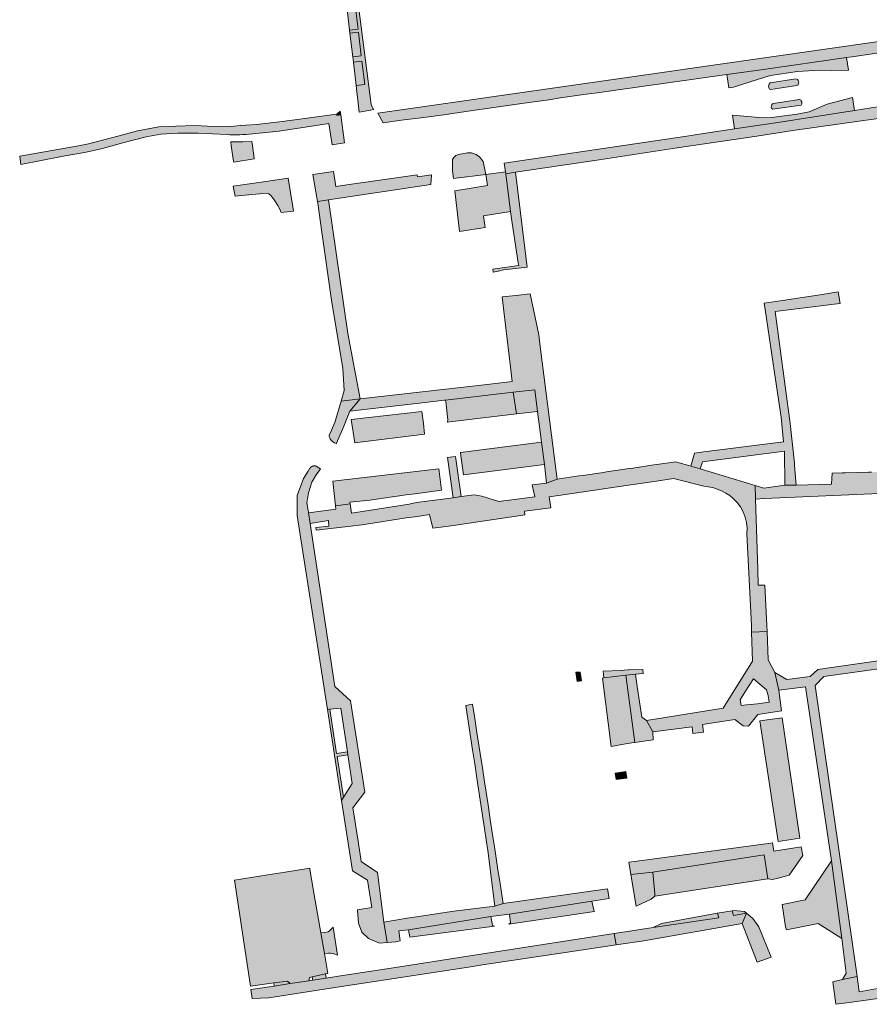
# Model space of a CAD drawing. Extents: x 97094 to 109644, y 463509 to 471969.
# Tile 41 of 256: x 99643 to 99823, y 467296 to 467504. Entities that reach past the tile are written whole.
import ezdxf

# ---------------------------------------------------------------- set-up
doc = ezdxf.new("R2010")
doc.units = 0
doc.layers.add('109 Onkruidbestrijding elementen', color=6, linetype='Continuous', lineweight=20, true_color=0xff00ff)

msp = doc.modelspace()

# ---------------------------------------------------------------- hatches: boundary and pattern name
at = {"layer": '109 Onkruidbestrijding elementen', "true_color": 0xff00ff}
for points in [[(99710.1, 467544.11), (99708.62, 467543.81), (99708.2, 467543.81), (99709.16, 467535.7), (99710.98, 467535.9), (99711.54, 467530.91), (99709.73, 467530.69), (99709.8, 467530.08), (99711.59, 467530.3), (99712.18, 467525.27), (99710.39, 467525.08), (99710.77, 467521.87), (99712.22, 467520.72), (99712.71, 467516.54), (99711.54, 467515.13), (99711.69, 467513.85), (99713.46, 467514.05), (99714.05, 467509.02), (99712.27, 467508.8), (99712.46, 467507.19), (99714.23, 467507.4), (99714.85, 467502.27), (99713.06, 467502.06), (99713.13, 467501.45), (99714.9, 467501.65), (99715.49, 467496.64), (99713.72, 467496.45), (99713.86, 467495.29), (99715.61, 467495.5), (99716.24, 467490.58), (99714.42, 467490.37), (99715.07, 467484.73), (99717.44, 467485.16), (99718.12, 467485.29), (99717.64, 467486.39), (99714.02, 467514.36), (99713.57, 467518.51), (99711.03, 467539.22), (99710.88, 467541.75), (99710.89, 467541.85), (99710.9, 467541.95), (99710.92, 467542.05), (99710.93, 467542.14), (99710.95, 467542.24), (99710.97, 467542.34), (99710.99, 467542.44), (99711.01, 467542.54), (99711.03, 467542.64), (99711.06, 467542.73), (99711.08, 467542.83), (99711.11, 467542.93), (99711.14, 467543.02), (99711.18, 467543.12), (99711.21, 467543.21), (99711.15, 467544.84), (99710.1, 467544.11)], [(99712.46, 467507.19), (99713.06, 467502.06), (99714.85, 467502.27), (99714.23, 467507.4), (99712.46, 467507.19)], [(99728.77, 467483.59), (99733.46, 467484.25), (99738.13, 467484.92), (99749.52, 467486.56), (99755.2, 467487.38), (99757.69, 467487.74), (99763.12, 467488.52), (99765.49, 467488.83), (99765.52, 467488.84), (99768.37, 467489.24), (99792.89, 467492.74), (99800.65, 467493.75), (99818.23, 467496.3), (99819.38, 467496.47), (99833.56, 467498.53), (99837.66, 467499.15), (99838.08, 467496.48), (99841.87, 467497.04), (99841.51, 467499.65), (99864.37, 467502.71), (99867.84, 467503.18), (99867.78, 467503.6), (99876.36, 467504.6), (99886.7, 467506.06), (99887.03, 467503.77), (99889.23, 467504.11), (99888.65, 467508.49), (99888.6, 467508.86), (99719.04, 467484.53), (99720.17, 467482.5), (99724.01, 467483.02), (99728.77, 467483.59)], [(99714.9, 467501.65), (99713.13, 467501.45), (99713.72, 467496.45), (99715.49, 467496.64), (99714.9, 467501.65)], [(99714.42, 467490.37), (99716.24, 467490.58), (99715.61, 467495.5), (99713.86, 467495.29), (99714.42, 467490.37)], [(99818.62, 467493.59), (99818.23, 467496.3), (99800.65, 467493.75), (99792.89, 467492.74), (99793.3, 467489.86), (99794.29, 467490), (99800.95, 467492.15), (99802.13, 467492.46), (99807.86, 467493.36), (99812.59, 467493.59), (99815, 467493.52), (99818.62, 467493.59)], [(99764.79, 467476.77), (99758.59, 467475.85), (99745.79, 467473.95), (99746.04, 467472.13), (99746.09, 467471.71), (99748.19, 467472.03), (99765.83, 467474.67), (99782.38, 467477.16), (99799.24, 467479.69), (99806.85, 467480.83), (99816.36, 467482.19), (99833.45, 467484.63), (99850.76, 467487.1), (99850.78, 467486.95), (99852.84, 467487.26), (99852.43, 467488.58), (99852.38, 467488.68), (99852.32, 467488.77), (99852.26, 467488.86), (99852.2, 467488.96), (99852.14, 467489.05), (99852.07, 467489.14), (99852.01, 467489.23), (99851.94, 467489.31), (99851.87, 467489.4), (99851.8, 467489.49), (99851.73, 467489.57), (99851.66, 467489.65), (99851.59, 467489.74), (99851.51, 467489.82), (99851.43, 467489.9), (99851.36, 467489.98), (99851.28, 467490.05), (99851.2, 467490.13), (99851.11, 467490.2), (99851.03, 467490.28), (99850.95, 467490.35), (99850.86, 467490.42), (99850.78, 467490.49), (99850.69, 467490.55), (99850.6, 467490.62), (99850.51, 467490.68), (99850.42, 467490.74), (99850.33, 467490.81), (99850.23, 467490.86), (99850.14, 467490.92), (99850.04, 467490.98), (99849.95, 467491.03), (99849.85, 467491.09), (99849.75, 467491.14), (99849.65, 467491.19), (99849.55, 467491.24), (99849.45, 467491.28), (99849.35, 467491.33), (99849.25, 467491.37), (99849.15, 467491.41), (99849.05, 467491.45), (99848.94, 467491.49), (99848.84, 467491.52), (99848.73, 467491.56), (99848.63, 467491.59), (99848.52, 467491.62), (99848.41, 467491.65), (99848.31, 467491.68), (99848.2, 467491.7), (99848.09, 467491.73), (99847.98, 467491.75), (99847.88, 467491.77), (99847.77, 467491.79), (99847.66, 467491.8), (99847.55, 467491.82), (99847.44, 467491.83), (99847.33, 467491.84), (99847.22, 467491.85), (99847.11, 467491.86), (99847, 467491.86), (99846.89, 467491.86), (99846.78, 467491.87), (99844, 467491.42), (99838.81, 467490.66), (99839.26, 467488.19), (99819.87, 467485.11), (99803.66, 467482.54), (99794.52, 467481.18), (99787.94, 467480.2), (99784.43, 467479.68), (99764.79, 467476.77)], [(99802.16, 467489.55), (99807.7, 467490.37), (99807.94, 467490.55), (99808.05, 467490.85), (99808.08, 467491.18), (99808, 467491.47), (99807.81, 467491.64), (99807.51, 467491.81), (99802.07, 467490.91), (99801.81, 467490.65), (99801.68, 467490.26), (99801.73, 467489.96), (99801.82, 467489.71), (99801.94, 467489.62), (99802.16, 467489.55)], [(99794.11, 467484.09), (99794.52, 467481.18), (99803.66, 467482.54), (99819.87, 467485.11), (99819.47, 467487.81), (99814.1, 467486.41), (99812.13, 467485.6), (99810.33, 467484.83), (99807.77, 467484.34), (99802.43, 467483.6), (99800.46, 467483.54), (99798.87, 467483.7), (99794.11, 467484.09)], [(99808.63, 467486.22), (99808.74, 467486.47), (99808.76, 467486.58), (99808.76, 467486.74), (99808.73, 467486.92), (99808.63, 467487.12), (99808.53, 467487.24), (99808.42, 467487.33), (99808.21, 467487.39), (99808.05, 467487.42), (99807.84, 467487.38), (99802.69, 467486.6), (99802.53, 467486.51), (99802.43, 467486.39), (99802.37, 467486.24), (99802.3, 467485.99), (99802.28, 467485.89), (99802.28, 467485.75), (99802.34, 467485.61), (99802.39, 467485.53), (99802.61, 467485.34), (99808.63, 467486.22)], [(99710.27, 467484.32), (99701.48, 467483.12), (99698.75, 467482.76), (99693.41, 467482.16), (99691.1, 467481.98), (99689.89, 467481.88), (99688.54, 467481.78), (99687.92, 467481.72), (99682.96, 467481.76), (99680.3, 467481.88), (99676.26, 467481.79), (99672.65, 467481.66), (99668.18, 467480.78), (99664.03, 467479.63), (99657.79, 467478.07), (99655.71, 467477.6), (99648.08, 467476.29), (99643.24, 467475.45), (99643.5, 467473.64), (99652.1, 467475.39), (99657.3, 467476.26), (99660.76, 467477.05), (99665.05, 467478.22), (99670.01, 467479.55), (99673.11, 467480.08), (99676.73, 467480.29), (99680.99, 467480.3), (99687.06, 467479.99), (99687.74, 467479.97), (99688.43, 467479.95), (99689.12, 467479.94), (99689.8, 467479.95), (99690.49, 467479.98), (99691.17, 467480.01), (99691.86, 467480.06), (99692.54, 467480.12), (99693.22, 467480.19), (99698.16, 467480.75), (99708.68, 467482.33), (99709.38, 467477.85), (99711.96, 467478.24), (99711.19, 467484.16), (99710.35, 467484.04), (99710.27, 467484.32)], [(99711.09, 467484.97), (99710.35, 467484.33), (99710.27, 467484.32), (99710.35, 467484.04), (99711.19, 467484.16), (99711.09, 467484.97)], [(99692.86, 467475.01), (99692.51, 467477.59), (99692.39, 467478.54), (99690.44, 467478.43), (99688.5, 467478.44), (99687.9, 467478.46), (99688.01, 467477.64), (99688.49, 467474.38), (99688.52, 467474.17), (99688.53, 467474.15), (99692.89, 467474.84), (99692.86, 467475.01)], [(99735.01, 467470.71), (99741.89, 467471.57), (99741.35, 467474.29), (99740.55, 467475.26), (99739.84, 467475.77), (99738.82, 467476.11), (99738, 467476.16), (99736.1, 467475.81), (99735.52, 467475.56), (99735.08, 467475.13), (99734.84, 467474.7), (99734.84, 467474.08), (99734.84, 467473.2), (99734.84, 467472.31), (99735.01, 467470.71)], [(99706.24, 467465.85), (99708.57, 467466.2), (99730.23, 467469.42), (99730.35, 467471.5), (99727.44, 467471.06), (99727.36, 467471.47), (99720.41, 467470.47), (99712.98, 467469.42), (99710.15, 467469.02), (99709.62, 467472.16), (99705.3, 467471.53), (99706.24, 467465.85)], [(99741.89, 467471.57), (99742.26, 467469.22), (99735.3, 467468.1), (99736.29, 467459.52), (99741.77, 467460.36), (99741.4, 467462.83), (99747.11, 467463.7), (99746.09, 467471.71), (99746.04, 467472.13), (99741.89, 467471.57)], [(99743.35, 467451.43), (99743.42, 467450.87), (99744.52, 467451.06), (99744.55, 467451.07), (99745.6, 467451.35), (99747.49, 467451.57), (99750.65, 467451.92), (99748.19, 467472.03), (99746.09, 467471.71), (99747.11, 467463.7), (99747.48, 467461.23), (99748.74, 467452.83), (99748.83, 467452.31), (99743.34, 467451.51), (99743.35, 467451.43)], [(99689.49, 467467.05), (99695.46, 467467.59), (99695.95, 467467.44), (99696.37, 467467.07), (99696.96, 467466.4), (99697.4, 467465.77), (99697.87, 467465.01), (99698.27, 467464.23), (99698.59, 467463.5), (99698.59, 467463.48), (99701.17, 467463.81), (99701.05, 467464.71), (99700.04, 467470.76), (99695.32, 467470.07), (99688.4, 467469.06), (99688.83, 467466.99), (99689.49, 467467.05)], [(99711.26, 467423.58), (99715.31, 467424.05), (99712.7, 467437.89), (99708.57, 467466.2), (99706.24, 467465.85), (99706.3, 467465.47), (99707.21, 467459.31), (99709.22, 467444.97), (99711.62, 467430.47), (99711.92, 467425.86), (99711.26, 467423.58)], [(99872.75, 467420.9), (99868.58, 467416.22), (99860.23, 467415.9), (99860.23, 467415.85), (99860.24, 467414.54), (99855.28, 467414.2), (99854.18, 467414.12), (99849.54, 467413.8), (99849.28, 467413.78), (99849.54, 467411.68), (99844.49, 467411.43), (99840.55, 467411.24), (99840.63, 467409.35), (99839.62, 467409.28), (99839.3, 467409.25), (99838.66, 467409.2), (99834.39, 467408.89), (99834.12, 467408.88), (99832.98, 467408.85), (99828.31, 467408.72), (99827.69, 467408.7), (99823.49, 467408.58), (99822.87, 467408.57), (99817.9, 467408.43), (99817.28, 467408.41), (99815.19, 467408.35), (99815.05, 467406.02), (99807.57, 467405.82), (99805.16, 467405.84), (99800.73, 467405.2), (99798.86, 467405.77), (99798.96, 467402.87), (99800.86, 467402.96), (99825.18, 467404.03), (99825.14, 467405.02), (99827.49, 467405.13), (99829.85, 467405.24), (99829.9, 467405.75), (99843.26, 467406.4), (99847.62, 467406.62), (99847.58, 467407.54), (99849.93, 467407.65), (99852.28, 467407.76), (99852.27, 467407.91), (99864.46, 467408.71), (99865.9, 467409.07), (99869.36, 467409.19), (99871.05, 467408.24), (99871.76, 467407.63), (99874.57, 467407.76), (99877.38, 467407.89), (99884.29, 467408.22), (99884.38, 467408.25), (99884.48, 467408.28), (99884.57, 467408.31), (99884.66, 467408.34), (99884.75, 467408.38), (99884.85, 467408.41), (99884.94, 467408.45), (99885.03, 467408.49), (99885.11, 467408.53), (99885.2, 467408.57), (99885.29, 467408.62), (99885.38, 467408.66), (99885.46, 467408.71), (99885.55, 467408.76), (99885.63, 467408.81), (99885.72, 467408.86), (99885.8, 467408.91), (99885.88, 467408.96), (99885.96, 467409.02), (99886.04, 467409.08), (99886.12, 467409.13), (99886.2, 467409.19), (99886.28, 467409.25), (99886.35, 467409.31), (99886.43, 467409.38), (99886.5, 467409.44), (99886.58, 467409.51), (99886.65, 467409.57), (99886.72, 467409.64), (99886.79, 467409.71), (99886.86, 467409.78), (99886.92, 467409.85), (99886.99, 467409.93), (99887.05, 467410), (99887.12, 467410.07), (99887.18, 467410.15), (99887.24, 467410.23), (99887.3, 467410.3), (99887.96, 467411.54), (99890.84, 467416.23), (99891.29, 467420.66), (99889.79, 467427.07), (99889.03, 467432.61), (99886.09, 467435.94), (99883.9, 467437.31), (99883.33, 467437.83), (99882.76, 467438.35), (99882.19, 467438.87), (99881.62, 467439.39), (99880.62, 467440.34), (99879.17, 467441.72), (99877.71, 467443.07), (99876.21, 467444.4), (99874.7, 467445.7), (99873.7, 467446.44), (99874.08, 467447.38), (99865.15, 467449.73), (99867.26, 467447.78), (99869.38, 467445.83), (99872.13, 467443.3), (99873.12, 467442.41), (99874.12, 467441.51), (99875.11, 467440.61), (99876.1, 467439.72), (99877.03, 467438.88), (99877.68, 467438.25), (99878.3, 467437.58), (99878.87, 467436.88), (99879.41, 467436.15), (99879.89, 467435.41), (99880.27, 467434.64), (99880.57, 467433.82), (99880.75, 467432.97), (99880.83, 467432.11), (99880.84, 467431.22), (99880.73, 467430.31), (99880.46, 467429.42), (99880.06, 467428.58), (99879.53, 467427.84), (99879.17, 467427.48), (99878.65, 467426.97), (99877.7, 467426.04), (99876.76, 467425.12), (99875.81, 467424.2), (99874.86, 467423.28), (99872.75, 467420.9)], [(99800.75, 467444.34), (99801.17, 467441.56), (99802.99, 467429.57), (99804.41, 467420.19), (99804.87, 467414.96), (99788, 467412.84), (99786.01, 467412.59), (99785.24, 467409.85), (99787.24, 467409.3), (99787.75, 467410.73), (99805.11, 467413), (99805.16, 467405.84), (99807.57, 467405.82), (99807.21, 467409.96), (99807.17, 467410.47), (99806.28, 467418.83), (99803.11, 467442.53), (99815.57, 467444.09), (99816.84, 467444.25), (99816.46, 467446.71), (99813.04, 467446.19), (99804.64, 467444.91), (99800.75, 467444.34)], [(99733.35, 467423.8), (99747.65, 467425.47), (99752.22, 467426), (99752.83, 467421.37), (99753.68, 467414.91), (99754.3, 467410.17), (99754.75, 467406.23), (99756.95, 467407.08), (99756.53, 467410.35), (99753.39, 467435.15), (99753.13, 467437.62), (99751.29, 467446.31), (99748.21, 467445.97), (99745.32, 467445.64), (99745.68, 467442.65), (99746.04, 467439.67), (99746.4, 467436.71), (99746.75, 467433.73), (99747.11, 467430.78), (99747.47, 467427.78), (99741.52, 467427.07), (99715.31, 467424.05), (99713.09, 467421.44), (99729.02, 467423.3), (99733.04, 467423.77), (99733.35, 467423.8)], [(99748.38, 467420.89), (99752.83, 467421.37), (99752.22, 467426), (99747.65, 467425.47), (99748.38, 467420.89)], [(99710.18, 467414.6), (99710.26, 467414.73), (99711.71, 467417.97), (99713.09, 467421.44), (99715.31, 467424.05), (99711.26, 467423.58), (99709.96, 467419.1), (99709.24, 467417.47), (99708.71, 467416.38), (99708.76, 467416.11), (99708.85, 467415.85), (99708.97, 467415.61), (99709.07, 467415.43), (99709.21, 467415.27), (99709.36, 467415.12), (99709.52, 467415), (99709.86, 467414.78), (99710.18, 467414.6)], [(99733.39, 467423.51), (99733.84, 467419.65), (99733.83, 467419.52), (99733.79, 467419.38), (99733.74, 467419.26), (99733.67, 467419.14), (99748.38, 467420.89), (99747.65, 467425.47), (99733.35, 467423.8), (99733.39, 467423.51)], [(99728.69, 467418.84), (99728.36, 467421.38), (99713.37, 467419.7), (99714.15, 467414.78), (99728.89, 467416.59), (99728.69, 467418.84)], [(99754.3, 467410.17), (99753.68, 467414.91), (99736.53, 467412.75), (99736.61, 467412.02), (99737.12, 467408.03), (99754.3, 467410.17)], [(99733.78, 467411.65), (99735, 467403.16), (99736.65, 467403.38), (99735.43, 467411.86), (99733.78, 467411.65)], [(99704.71, 467397.72), (99704.37, 467399.95), (99704.34, 467400.16), (99704.29, 467400.43), (99704.02, 467402.06), (99704.38, 467404.17), (99705.05, 467406.48), (99705.95, 467408.02), (99706.76, 467409.09), (99706.91, 467409.28), (99706.22, 467409.7), (99706.21, 467409.71), (99706.19, 467409.72), (99706.18, 467409.73), (99706.16, 467409.74), (99706.15, 467409.74), (99706.13, 467409.75), (99706.12, 467409.76), (99706.1, 467409.77), (99706.08, 467409.78), (99706.07, 467409.79), (99706.05, 467409.8), (99706.04, 467409.8), (99706.02, 467409.81), (99706, 467409.82), (99705.99, 467409.82), (99705.97, 467409.83), (99705.95, 467409.84), (99705.93, 467409.84), (99705.92, 467409.85), (99705.9, 467409.85), (99705.88, 467409.86), (99705.87, 467409.86), (99705.85, 467409.87), (99705.83, 467409.87), (99705.81, 467409.88), (99705.79, 467409.88), (99705.78, 467409.88), (99705.76, 467409.89), (99705.74, 467409.89), (99705.72, 467409.89), (99705.7, 467409.89), (99705.69, 467409.89), (99705.67, 467409.9), (99705.65, 467409.9), (99705.63, 467409.9), (99705.61, 467409.9), (99705.6, 467409.9), (99705.58, 467409.9), (99705.56, 467409.9), (99705.54, 467409.9), (99705.52, 467409.9), (99705.51, 467409.9), (99705.49, 467409.89), (99705.47, 467409.89), (99705.45, 467409.89), (99705.43, 467409.89), (99705.42, 467409.88), (99705.4, 467409.88), (99705.38, 467409.88), (99705.36, 467409.88), (99705.34, 467409.87), (99705.33, 467409.87), (99705.31, 467409.86), (99705.29, 467409.86), (99705.27, 467409.85), (99705.26, 467409.85), (99705.24, 467409.84), (99705.22, 467409.84), (99705.21, 467409.83), (99705.19, 467409.82), (99705.17, 467409.82), (99705.16, 467409.81), (99705.14, 467409.8), (99705.12, 467409.79), (99705.11, 467409.79), (99705.09, 467409.78), (99705.07, 467409.77), (99705.06, 467409.76), (99705.04, 467409.75), (99705.03, 467409.74), (99705.01, 467409.73), (99705, 467409.72), (99704.98, 467409.71), (99704.97, 467409.7), (99704.95, 467409.69), (99704.94, 467409.68), (99704.92, 467409.67), (99704.91, 467409.66), (99704.89, 467409.65), (99704.88, 467409.64), (99704.87, 467409.63), (99704.85, 467409.61), (99704.84, 467409.6), (99704.83, 467409.59), (99704.81, 467409.58), (99704.8, 467409.56), (99704.79, 467409.55), (99704.78, 467409.54), (99704.76, 467409.52), (99704.75, 467409.51), (99704.74, 467409.49), (99704.73, 467409.48), (99704.72, 467409.47), (99704.71, 467409.45), (99704.7, 467409.44), (99704.69, 467409.42), (99704.68, 467409.41), (99704.67, 467409.39), (99704.3, 467408.79), (99703.33, 467407.24), (99701.93, 467403.64), (99701.95, 467399.39), (99702.57, 467395.27), (99708.35, 467358.37), (99708.9, 467358.42), (99711.21, 467358.6), (99712.61, 467349.4), (99712.71, 467348.77), (99713.63, 467342.68), (99711.92, 467340.01), (99711.77, 467339.77), (99711.35, 467339.12), (99713.67, 467324.18), (99716.84, 467322.21), (99717.73, 467316.44), (99714.7, 467315.99), (99714.72, 467315.84), (99714.9, 467313.15), (99715.64, 467311.26), (99717.07, 467309.87), (99719.37, 467308.91), (99720.97, 467309.04), (99720.28, 467313.32), (99718.93, 467323.85), (99715.51, 467326.17), (99715.42, 467326.78), (99714.99, 467329.48), (99714.84, 467330.47), (99714.29, 467334.01), (99714.15, 467334.9), (99713.74, 467337.54), (99716.27, 467340.85), (99713.25, 467360.16), (99711.55, 467361.72), (99709.96, 467363.18), (99704.71, 467397.72)], [(99704.71, 467397.72), (99708.57, 467398.32), (99708.69, 467397.12), (99705.91, 467396.85), (99705.98, 467396.3), (99713.29, 467397.11), (99715.61, 467397.45), (99717.94, 467397.8), (99722.76, 467398.52), (99725.09, 467398.87), (99727.41, 467399.21), (99729.96, 467399.62), (99730.64, 467396.68), (99733.51, 467397.08), (99735.99, 467397.43), (99738.32, 467397.78), (99740.66, 467398.13), (99745.5, 467398.84), (99747.86, 467399.19), (99750.15, 467399.53), (99750.05, 467400.29), (99755.6, 467401.03), (99755.26, 467403.32), (99757.75, 467403.69), (99762.58, 467404.4), (99764.91, 467404.74), (99767.24, 467405.09), (99772.09, 467405.81), (99774.57, 467406.17), (99777.97, 467406.68), (99781.59, 467407.23), (99787.98, 467405.58), (99788.95, 467405.48), (99789.91, 467405.29), (99790.86, 467405), (99791.78, 467404.62), (99792.66, 467404.15), (99793.48, 467403.6), (99794.23, 467402.98), (99795.04, 467402.16), (99795.76, 467401.22), (99796.34, 467400.17), (99796.78, 467399.05), (99797.06, 467397.88), (99797.18, 467396.7), (99797.14, 467395.54), (99798.1, 467376.15), (99798.13, 467374.73), (99801.44, 467374.86), (99801.34, 467376.14), (99800.93, 467384.68), (99799.5, 467384.67), (99799.45, 467387.98), (99798.96, 467402.87), (99798.86, 467405.77), (99787.24, 467409.3), (99785.24, 467409.85), (99782.08, 467410.77), (99778.06, 467410.17), (99777.42, 467410.08), (99773.02, 467409.44), (99772.21, 467409.32), (99767.43, 467408.62), (99766.8, 467408.52), (99762.4, 467407.88), (99761.57, 467407.76), (99756.95, 467407.08), (99754.75, 467406.23), (99751.67, 467405.85), (99752.23, 467403.37), (99744.65, 467402.36), (99741.06, 467403.47), (99739.43, 467403.74), (99736.65, 467403.38), (99735, 467403.16), (99727.23, 467402.13), (99725.64, 467401.77), (99713.46, 467399.86), (99713.18, 467401.88), (99710.08, 467401.45), (99710.16, 467400.73), (99704.37, 467399.95), (99704.71, 467397.72)], [(99713.18, 467401.88), (99713.13, 467402.21), (99717.33, 467402.66), (99725.04, 467403.74), (99726.94, 467404.01), (99732.48, 467404.79), (99731.94, 467409.26), (99709.5, 467406.65), (99710.08, 467401.45), (99713.18, 467401.88)], [(99817.18, 467309.9), (99818.12, 467302.59), (99817.36, 467301.24), (99820.43, 467301.83), (99811.58, 467363.44), (99813.41, 467365.34), (99834.17, 467368.21), (99834.22, 467370), (99815.06, 467367.22), (99812.11, 467366.78), (99810.51, 467365.35), (99805.54, 467364.71), (99803.01, 467366.2), (99803.87, 467362.47), (99809.54, 467363.13), (99815.05, 467326.3), (99817.18, 467309.9)], [(99761.23, 467364.29), (99762.09, 467364.4), (99761.82, 467366.26), (99760.94, 467366.22), (99761.23, 467364.29)], [(99768.38, 467350.5), (99770.65, 467350.94), (99772.75, 467351.26), (99773.44, 467351.37), (99771.54, 467365.62), (99766.86, 467365.02), (99766.58, 467364.98), (99768.38, 467350.5)], [(99770.28, 467366.63), (99766.7, 467366.47), (99766.86, 467365.02), (99771.54, 467365.62), (99773.55, 467365.82), (99775.19, 467365.97), (99775.11, 467366.84), (99772.24, 467366.72), (99772.03, 467366.71), (99772, 467366.71), (99770.28, 467366.63)], [(99777.26, 467351.95), (99777.23, 467353.64), (99775.9, 467356.05), (99774.89, 467356.7), (99773.93, 467363.22), (99773.55, 467365.82), (99771.54, 467365.62), (99773.44, 467351.37), (99774.85, 467351.58), (99777.26, 467351.95)], [(99740.69, 467349.01), (99740.01, 467353.45), (99739.55, 467356.45), (99739.09, 467359.45), (99737.65, 467359.18), (99738.38, 467354.45), (99738.72, 467352.17), (99739.08, 467349.8), (99739.53, 467346.83), (99739.99, 467343.81), (99740.35, 467341.48), (99740.7, 467339.16), (99741.61, 467333.17), (99741.97, 467330.8), (99742.31, 467328.53), (99743.79, 467316.72), (99745.54, 467317.33), (99744.9, 467321.52), (99744.45, 467324.42), (99744.07, 467326.87), (99743.63, 467329.77), (99743.31, 467331.86), (99742.82, 467335.07), (99742.81, 467335.14), (99742.34, 467338.2), (99741.6, 467343.01), (99741.15, 467346.01), (99740.69, 467349.01)], [(99708.9, 467358.42), (99708.35, 467358.37), (99708.42, 467357.93), (99710.79, 467342.72), (99711.35, 467339.12), (99711.77, 467339.77), (99710.43, 467348.42), (99712.71, 467348.77), (99712.61, 467349.4), (99710.28, 467349.04), (99708.9, 467358.42)], [(99804.59, 467356.59), (99799.85, 467355.94), (99803.75, 467330.41), (99808.34, 467331.12), (99804.59, 467356.59)], [(99771.52, 467345.2), (99769.24, 467344.88), (99769.45, 467343.5), (99771.73, 467343.81), (99771.52, 467345.2)], [(99772.57, 467323.43), (99777.24, 467323.94), (99800.77, 467327.58), (99801.57, 467322.52), (99802.51, 467322.4), (99803.73, 467322.66), (99806.05, 467323.29), (99808.96, 467327.46), (99808.63, 467329.26), (99802.82, 467328.36), (99802.53, 467330.15), (99801.59, 467330.02), (99773.87, 467326.25), (99772.14, 467326.02), (99772.57, 467323.43)], [(99777.65, 467318.88), (99801.57, 467322.52), (99800.77, 467327.58), (99777.24, 467323.94), (99777.66, 467319.34), (99777.65, 467318.88)], [(99805.53, 467311.73), (99812.17, 467313.07), (99817.18, 467309.9), (99815.05, 467326.3), (99809.43, 467318.1), (99804.57, 467317.07), (99805.28, 467312.37), (99805.53, 467311.73)], [(99695.77, 467323.36), (99688.71, 467322.22), (99692.06, 467299.84), (99697.02, 467300.5), (99699.89, 467300.88), (99700.46, 467300.34), (99704.41, 467300.95), (99704.56, 467301.66), (99705.16, 467301.79), (99707.96, 467302.39), (99708.44, 467302.49), (99707.72, 467306.69), (99706.96, 467311.08), (99705.55, 467319.16), (99705, 467322.48), (99704.67, 467324.49), (99704.62, 467324.79), (99699.43, 467323.95), (99695.77, 467323.36)], [(99773.72, 467316.71), (99776.87, 467318.22), (99777.65, 467318.88), (99777.66, 467319.34), (99777.24, 467323.94), (99772.57, 467323.43), (99773.72, 467316.71)], [(99735.11, 467315.66), (99727.21, 467314.46), (99725.2, 467314.16), (99720.28, 467313.32), (99720.97, 467309.04), (99722.83, 467309.19), (99723.72, 467309.41), (99723.5, 467311.48), (99725.49, 467311.71), (99742.97, 467314.56), (99746.9, 467315.07), (99764.33, 467317.8), (99767.95, 467318.36), (99767.66, 467320.4), (99745.54, 467317.33), (99743.79, 467316.72), (99735.11, 467315.66)], [(99746.9, 467315.07), (99747.12, 467313.24), (99746.76, 467312.93), (99764.87, 467315.57), (99764.7, 467315.88), (99764.33, 467317.8), (99746.9, 467315.07)], [(99794, 467315.75), (99790.93, 467315.24), (99791.2, 467314.28), (99777.27, 467312.21), (99772.79, 467311.52), (99769.07, 467310.95), (99769.44, 467308.55), (99775.33, 467309.43), (99796.12, 467313.05), (99797.04, 467315.24), (99794.26, 467314.76), (99794, 467315.75)], [(99790.93, 467315.24), (99790.85, 467315.23), (99779.02, 467313.09), (99777.27, 467312.21), (99791.2, 467314.28), (99790.93, 467315.24)], [(99797.04, 467315.24), (99796.62, 467315.58), (99794.46, 467315.82), (99794, 467315.75), (99794.26, 467314.76), (99797.04, 467315.24)], [(99797.04, 467315.24), (99796.12, 467313.05), (99799.31, 467304.91), (99802.24, 467305.93), (99800.42, 467310.45), (99799.63, 467312.34), (99798.41, 467314.15), (99797.04, 467315.24)], [(99743.71, 467312.51), (99743.31, 467312.65), (99742.97, 467314.56), (99725.49, 467311.71), (99725.78, 467310.15), (99743.71, 467312.51)], [(99710.46, 467306.35), (99709.55, 467312.32), (99708.81, 467311.48), (99708.5, 467311.29), (99707.77, 467311.14), (99706.96, 467311.08), (99707.72, 467306.69), (99708.59, 467306.8), (99709.02, 467306.82), (99709.69, 467306.68), (99710.46, 467306.35)], [(99692.46, 467297.23), (99695.96, 467297.34), (99708.57, 467299.28), (99738.19, 467303.86), (99741.14, 467304.3), (99762.48, 467307.51), (99769.44, 467308.55), (99769.07, 467310.95), (99738.96, 467306.27), (99721.85, 467303.64), (99711.13, 467301.98), (99708.09, 467301.52), (99705.26, 467301.08), (99704.41, 467300.95), (99700.46, 467300.34), (99697.12, 467299.83), (99692.18, 467299.07), (99692.46, 467297.23)], [(99827.06, 467299.72), (99820.89, 467298.61), (99820.43, 467301.83), (99817.36, 467301.24), (99815.3, 467300.7), (99815.97, 467295.97), (99818.85, 467296.33), (99836.92, 467298.92), (99840.4, 467299.42), (99842.01, 467299.61), (99847.95, 467300.45), (99849.92, 467300.82), (99875.26, 467304.53), (99880.5, 467305.29), (99880.19, 467307.3), (99868.6, 467305.45), (99866.01, 467305.04), (99845.39, 467302.33), (99843.91, 467302.05), (99836.96, 467301.16), (99829.05, 467300.01), (99827.06, 467299.72)], [(99697.12, 467299.83), (99700.46, 467300.34), (99699.89, 467300.88), (99697.02, 467300.5), (99697.12, 467299.83)], [(99708.09, 467301.52), (99707.96, 467302.39), (99705.16, 467301.79), (99705.26, 467301.08), (99708.09, 467301.52)]]:
    msp.add_hatch(color=6, dxfattribs=at).paths.add_polyline_path(points)
h = msp.add_hatch(color=6, dxfattribs=at)
h.paths.add_polyline_path([(99785.69, 467353.24), (99787.95, 467353.58), (99787.74, 467355.2), (99794.55, 467356.26), (99796.36, 467354.87), (99797.49, 467354.82), (99799.43, 467357.3), (99804.42, 467358.03), (99803.87, 467362.47), (99803.01, 467366.2), (99801.59, 467368.84), (99801.44, 467374.86), (99798.13, 467374.73), (99798.29, 467368.55), (99792.09, 467358.61), (99775.9, 467356.05), (99777.23, 467353.64), (99785.52, 467354.71), (99785.69, 467353.24)])
h.paths.add_polyline_path([(99799.34, 467359.52), (99797.03, 467359.3), (99795.9, 467359.19), (99795.68, 467360.37), (99796.71, 467361.98), (99798.53, 467364.8), (99801.27, 467362.5), (99801.6, 467361.32), (99801.82, 467359.91), (99799.34, 467359.52)])

# ---------------------------------------------------------------- linework, layer by layer
at = {"layer": '109 Onkruidbestrijding elementen', "color": 3, "true_color": 0x00ff00}
for points in [[(99714.23, 467507.4), (99714.85, 467502.27), (99713.06, 467502.06), (99713.13, 467501.45), (99714.9, 467501.65), (99715.49, 467496.64), (99713.72, 467496.45), (99713.86, 467495.29), (99715.61, 467495.5), (99716.24, 467490.58), (99714.42, 467490.37), (99715.07, 467484.73), (99717.44, 467485.16), (99718.12, 467485.29), (99717.64, 467486.39), (99714.02, 467514.36)], [(99888.6, 467508.86), (99719.04, 467484.53), (99720.17, 467482.5), (99724.01, 467483.02), (99728.77, 467483.59), (99728.77, 467483.59), (99733.46, 467484.25), (99738.13, 467484.92), (99749.52, 467486.56), (99755.2, 467487.38), (99757.69, 467487.74), (99763.12, 467488.52), (99765.49, 467488.83), (99765.52, 467488.84), (99768.37, 467489.24), (99792.89, 467492.74), (99800.65, 467493.75), (99818.23, 467496.3), (99819.38, 467496.47), (99833.56, 467498.53)], [(99839.26, 467488.19), (99819.87, 467485.11), (99803.66, 467482.54), (99794.52, 467481.18), (99787.94, 467480.2), (99784.43, 467479.68), (99764.79, 467476.77), (99764.79, 467476.77), (99758.59, 467475.85), (99745.79, 467473.95), (99746.04, 467472.13), (99746.09, 467471.71), (99748.19, 467472.03), (99765.83, 467474.67), (99782.38, 467477.16), (99799.24, 467479.69), (99806.85, 467480.83), (99816.36, 467482.19), (99833.45, 467484.63)], [(99823.49, 467408.58), (99822.87, 467408.57), (99817.9, 467408.43), (99817.28, 467408.41), (99815.19, 467408.35), (99815.05, 467406.02), (99807.57, 467405.82), (99805.16, 467405.84), (99800.73, 467405.2), (99798.86, 467405.77), (99798.96, 467402.87), (99800.86, 467402.96), (99825.18, 467404.03)]]:
    msp.add_lwpolyline(points, dxfattribs=at)
for points in [[(99712.46, 467507.19), (99713.06, 467502.06), (99714.85, 467502.27), (99714.23, 467507.4), (99712.46, 467507.19)], [(99714.9, 467501.65), (99713.13, 467501.45), (99713.72, 467496.45), (99715.49, 467496.64), (99714.9, 467501.65)], [(99714.42, 467490.37), (99716.24, 467490.58), (99715.61, 467495.5), (99713.86, 467495.29), (99714.42, 467490.37)], [(99818.62, 467493.59), (99818.23, 467496.3), (99800.65, 467493.75), (99792.89, 467492.74), (99793.3, 467489.86), (99794.29, 467490), (99800.95, 467492.15), (99802.13, 467492.46), (99807.86, 467493.36), (99812.59, 467493.59), (99815, 467493.52), (99818.62, 467493.59)], [(99802.16, 467489.55), (99807.7, 467490.37), (99807.94, 467490.55), (99808.05, 467490.85), (99808.08, 467491.18), (99808, 467491.47), (99807.81, 467491.64), (99807.51, 467491.81), (99802.07, 467490.91), (99801.81, 467490.65), (99801.68, 467490.26), (99801.73, 467489.96), (99801.82, 467489.71), (99801.94, 467489.62), (99802.16, 467489.55)], [(99794.11, 467484.09), (99794.52, 467481.18), (99803.66, 467482.54), (99819.87, 467485.11), (99819.47, 467487.81), (99814.1, 467486.41), (99812.13, 467485.6), (99810.33, 467484.83), (99807.77, 467484.34), (99802.43, 467483.6), (99800.46, 467483.54), (99798.87, 467483.7), (99794.11, 467484.09)], [(99808.63, 467486.22), (99808.74, 467486.47), (99808.76, 467486.58), (99808.76, 467486.74), (99808.73, 467486.92), (99808.63, 467487.12), (99808.53, 467487.24), (99808.42, 467487.33), (99808.21, 467487.39), (99808.05, 467487.42), (99807.84, 467487.38), (99802.69, 467486.6), (99802.53, 467486.51), (99802.43, 467486.39), (99802.37, 467486.24), (99802.3, 467485.99), (99802.28, 467485.89), (99802.28, 467485.75), (99802.34, 467485.61), (99802.39, 467485.53), (99802.61, 467485.34), (99808.63, 467486.22)], [(99710.27, 467484.32), (99701.48, 467483.12), (99698.75, 467482.76), (99693.41, 467482.16), (99691.1, 467481.98), (99689.89, 467481.88), (99688.54, 467481.78), (99687.92, 467481.72), (99682.96, 467481.76), (99680.3, 467481.88), (99676.26, 467481.79), (99672.65, 467481.66), (99668.18, 467480.78), (99664.03, 467479.63), (99657.79, 467478.07), (99655.71, 467477.6), (99648.08, 467476.29), (99643.24, 467475.45), (99643.5, 467473.64), (99652.1, 467475.39), (99657.3, 467476.26), (99660.76, 467477.05), (99665.05, 467478.22), (99670.01, 467479.55), (99673.11, 467480.08), (99676.73, 467480.29), (99680.99, 467480.3), (99687.06, 467479.99), (99687.74, 467479.97), (99688.43, 467479.95), (99689.12, 467479.94), (99689.8, 467479.95), (99690.49, 467479.98), (99691.17, 467480.01), (99691.86, 467480.06), (99692.54, 467480.12), (99693.22, 467480.19), (99698.16, 467480.75), (99708.68, 467482.33), (99709.38, 467477.85), (99711.96, 467478.24), (99711.19, 467484.16), (99710.35, 467484.04), (99710.27, 467484.32)], [(99711.09, 467484.97), (99710.35, 467484.33), (99710.27, 467484.32), (99710.35, 467484.04), (99711.19, 467484.16), (99711.09, 467484.97)], [(99692.86, 467475.01), (99692.51, 467477.59), (99692.39, 467478.54), (99690.44, 467478.43), (99688.5, 467478.44), (99687.9, 467478.46), (99688.01, 467477.64), (99688.49, 467474.38), (99688.52, 467474.17), (99688.53, 467474.15), (99692.89, 467474.84), (99692.86, 467475.01)], [(99735.01, 467470.71), (99741.89, 467471.57), (99741.35, 467474.29), (99740.55, 467475.26), (99739.84, 467475.77), (99738.82, 467476.11), (99738, 467476.16), (99736.1, 467475.81), (99735.52, 467475.56), (99735.08, 467475.13), (99734.84, 467474.7), (99734.84, 467474.08), (99734.84, 467473.2), (99734.84, 467472.31), (99735.01, 467470.71)], [(99706.24, 467465.85), (99708.57, 467466.2), (99730.23, 467469.42), (99730.35, 467471.5), (99727.44, 467471.06), (99727.36, 467471.47), (99720.41, 467470.47), (99712.98, 467469.42), (99710.15, 467469.02), (99709.62, 467472.16), (99705.3, 467471.53), (99706.24, 467465.85)], [(99741.89, 467471.57), (99742.26, 467469.22), (99735.3, 467468.1), (99736.29, 467459.52), (99741.77, 467460.36), (99741.4, 467462.83), (99747.11, 467463.7), (99746.09, 467471.71), (99746.04, 467472.13), (99741.89, 467471.57)], [(99743.35, 467451.43), (99743.42, 467450.87), (99744.52, 467451.06), (99744.55, 467451.07), (99745.6, 467451.35), (99747.49, 467451.57), (99750.65, 467451.92), (99748.19, 467472.03), (99746.09, 467471.71), (99747.11, 467463.7), (99747.48, 467461.23), (99748.74, 467452.83), (99748.83, 467452.31), (99743.34, 467451.51), (99743.35, 467451.43)], [(99689.49, 467467.05), (99695.46, 467467.59), (99695.95, 467467.44), (99696.37, 467467.07), (99696.96, 467466.4), (99697.4, 467465.77), (99697.87, 467465.01), (99698.27, 467464.23), (99698.59, 467463.5), (99698.59, 467463.48), (99701.17, 467463.81), (99701.05, 467464.71), (99700.04, 467470.76), (99695.32, 467470.07), (99688.4, 467469.06), (99688.83, 467466.99), (99689.49, 467467.05)], [(99711.26, 467423.58), (99715.31, 467424.05), (99712.7, 467437.89), (99708.57, 467466.2), (99706.24, 467465.85), (99706.3, 467465.47), (99707.21, 467459.31), (99709.22, 467444.97), (99711.62, 467430.47), (99711.92, 467425.86), (99711.26, 467423.58)], [(99800.75, 467444.34), (99801.17, 467441.56), (99802.99, 467429.57), (99804.41, 467420.19), (99804.87, 467414.96), (99788, 467412.84), (99786.01, 467412.59), (99785.24, 467409.85), (99787.24, 467409.3), (99787.75, 467410.73), (99805.11, 467413), (99805.16, 467405.84), (99807.57, 467405.82), (99807.21, 467409.96), (99807.17, 467410.47), (99806.28, 467418.83), (99803.11, 467442.53), (99815.57, 467444.09), (99816.84, 467444.25), (99816.46, 467446.71), (99813.04, 467446.19), (99804.64, 467444.91), (99800.75, 467444.34)], [(99733.35, 467423.8), (99747.65, 467425.47), (99752.22, 467426), (99752.83, 467421.37), (99753.68, 467414.91), (99754.3, 467410.17), (99754.75, 467406.23), (99756.95, 467407.08), (99756.53, 467410.35), (99753.39, 467435.15), (99753.13, 467437.62), (99751.29, 467446.31), (99748.21, 467445.97), (99745.32, 467445.64), (99745.68, 467442.65), (99746.04, 467439.67), (99746.4, 467436.71), (99746.75, 467433.73), (99747.11, 467430.78), (99747.47, 467427.78), (99741.52, 467427.07), (99715.31, 467424.05), (99713.09, 467421.44), (99729.02, 467423.3), (99733.04, 467423.77), (99733.35, 467423.8)], [(99748.38, 467420.89), (99752.83, 467421.37), (99752.22, 467426), (99747.65, 467425.47), (99748.38, 467420.89)], [(99710.18, 467414.6), (99710.26, 467414.73), (99711.71, 467417.97), (99713.09, 467421.44), (99715.31, 467424.05), (99711.26, 467423.58), (99709.96, 467419.1), (99709.24, 467417.47), (99708.71, 467416.38), (99708.76, 467416.11), (99708.85, 467415.85), (99708.97, 467415.61), (99709.07, 467415.43), (99709.21, 467415.27), (99709.36, 467415.12), (99709.52, 467415), (99709.86, 467414.78), (99710.18, 467414.6)], [(99733.39, 467423.51), (99733.84, 467419.65), (99733.83, 467419.52), (99733.79, 467419.38), (99733.74, 467419.26), (99733.67, 467419.14), (99748.38, 467420.89), (99747.65, 467425.47), (99733.35, 467423.8), (99733.39, 467423.51)], [(99728.69, 467418.84), (99728.36, 467421.38), (99713.37, 467419.7), (99714.15, 467414.78), (99728.89, 467416.59), (99728.69, 467418.84)], [(99754.3, 467410.17), (99753.68, 467414.91), (99736.53, 467412.75), (99736.61, 467412.02), (99737.12, 467408.03), (99754.3, 467410.17)], [(99733.78, 467411.65), (99735, 467403.16), (99736.65, 467403.38), (99735.43, 467411.86), (99733.78, 467411.65)], [(99704.71, 467397.72), (99704.37, 467399.95), (99704.34, 467400.16), (99704.29, 467400.43), (99704.02, 467402.06), (99704.38, 467404.17), (99705.05, 467406.48), (99705.95, 467408.02), (99706.76, 467409.09), (99706.91, 467409.28), (99706.22, 467409.7), (99706.21, 467409.71), (99706.19, 467409.72), (99706.18, 467409.73), (99706.16, 467409.74), (99706.15, 467409.74), (99706.13, 467409.75), (99706.12, 467409.76), (99706.1, 467409.77), (99706.08, 467409.78), (99706.07, 467409.79), (99706.05, 467409.8), (99706.04, 467409.8), (99706.02, 467409.81), (99706, 467409.82), (99705.99, 467409.82), (99705.97, 467409.83), (99705.95, 467409.84), (99705.93, 467409.84), (99705.92, 467409.85), (99705.9, 467409.85), (99705.88, 467409.86), (99705.87, 467409.86), (99705.85, 467409.87), (99705.83, 467409.87), (99705.81, 467409.88), (99705.79, 467409.88), (99705.78, 467409.88), (99705.76, 467409.89), (99705.74, 467409.89), (99705.72, 467409.89), (99705.7, 467409.89), (99705.69, 467409.89), (99705.67, 467409.9), (99705.65, 467409.9), (99705.63, 467409.9), (99705.61, 467409.9), (99705.6, 467409.9), (99705.58, 467409.9), (99705.56, 467409.9), (99705.54, 467409.9), (99705.52, 467409.9), (99705.51, 467409.9), (99705.49, 467409.89), (99705.47, 467409.89), (99705.45, 467409.89), (99705.43, 467409.89), (99705.42, 467409.88), (99705.4, 467409.88), (99705.38, 467409.88), (99705.36, 467409.88), (99705.34, 467409.87), (99705.33, 467409.87), (99705.31, 467409.86), (99705.29, 467409.86), (99705.27, 467409.85), (99705.26, 467409.85), (99705.24, 467409.84), (99705.22, 467409.84), (99705.21, 467409.83), (99705.19, 467409.82), (99705.17, 467409.82), (99705.16, 467409.81), (99705.14, 467409.8), (99705.12, 467409.79), (99705.11, 467409.79), (99705.09, 467409.78), (99705.07, 467409.77), (99705.06, 467409.76), (99705.04, 467409.75), (99705.03, 467409.74), (99705.01, 467409.73), (99705, 467409.72), (99704.98, 467409.71), (99704.97, 467409.7), (99704.95, 467409.69), (99704.94, 467409.68), (99704.92, 467409.67), (99704.91, 467409.66), (99704.89, 467409.65), (99704.88, 467409.64), (99704.87, 467409.63), (99704.85, 467409.61), (99704.84, 467409.6), (99704.83, 467409.59), (99704.81, 467409.58), (99704.8, 467409.56), (99704.79, 467409.55), (99704.78, 467409.54), (99704.76, 467409.52), (99704.75, 467409.51), (99704.74, 467409.49), (99704.73, 467409.48), (99704.72, 467409.47), (99704.71, 467409.45), (99704.7, 467409.44), (99704.69, 467409.42), (99704.68, 467409.41), (99704.67, 467409.39), (99704.3, 467408.79), (99703.33, 467407.24), (99701.93, 467403.64), (99701.95, 467399.39), (99702.57, 467395.27), (99708.35, 467358.37), (99708.9, 467358.42), (99711.21, 467358.6), (99712.61, 467349.4), (99712.71, 467348.77), (99713.63, 467342.68), (99711.92, 467340.01), (99711.77, 467339.77), (99711.35, 467339.12), (99713.67, 467324.18), (99716.84, 467322.21), (99717.73, 467316.44), (99714.7, 467315.99), (99714.72, 467315.84), (99714.9, 467313.15), (99715.64, 467311.26), (99717.07, 467309.87), (99719.37, 467308.91), (99720.97, 467309.04), (99720.28, 467313.32), (99718.93, 467323.85), (99715.51, 467326.17), (99715.42, 467326.78), (99714.99, 467329.48), (99714.84, 467330.47), (99714.29, 467334.01), (99714.15, 467334.9), (99713.74, 467337.54), (99716.27, 467340.85), (99713.25, 467360.16), (99711.55, 467361.72), (99709.96, 467363.18), (99704.71, 467397.72)], [(99704.71, 467397.72), (99708.57, 467398.32), (99708.69, 467397.12), (99705.91, 467396.85), (99705.98, 467396.3), (99713.29, 467397.11), (99715.61, 467397.45), (99717.94, 467397.8), (99722.76, 467398.52), (99725.09, 467398.87), (99727.41, 467399.21), (99729.96, 467399.62), (99730.64, 467396.68), (99733.51, 467397.08), (99735.99, 467397.43), (99738.32, 467397.78), (99740.66, 467398.13), (99745.5, 467398.84), (99747.86, 467399.19), (99750.15, 467399.53), (99750.05, 467400.29), (99755.6, 467401.03), (99755.26, 467403.32), (99757.75, 467403.69), (99762.58, 467404.4), (99764.91, 467404.74), (99767.24, 467405.09), (99772.09, 467405.81), (99774.57, 467406.17), (99777.97, 467406.68), (99781.59, 467407.23), (99787.98, 467405.58), (99788.95, 467405.48), (99789.91, 467405.29), (99790.86, 467405), (99791.78, 467404.62), (99792.66, 467404.15), (99793.48, 467403.6), (99794.23, 467402.98), (99795.04, 467402.16), (99795.76, 467401.22), (99796.34, 467400.17), (99796.78, 467399.05), (99797.06, 467397.88), (99797.18, 467396.7), (99797.14, 467395.54), (99798.1, 467376.15), (99798.13, 467374.73), (99801.44, 467374.86), (99801.34, 467376.14), (99800.93, 467384.68), (99799.5, 467384.67), (99799.45, 467387.98), (99798.96, 467402.87), (99798.86, 467405.77), (99787.24, 467409.3), (99785.24, 467409.85), (99782.08, 467410.77), (99778.06, 467410.17), (99777.42, 467410.08), (99773.02, 467409.44), (99772.21, 467409.32), (99767.43, 467408.62), (99766.8, 467408.52), (99762.4, 467407.88), (99761.57, 467407.76), (99756.95, 467407.08), (99754.75, 467406.23), (99751.67, 467405.85), (99752.23, 467403.37), (99744.65, 467402.36), (99741.06, 467403.47), (99739.43, 467403.74), (99736.65, 467403.38), (99735, 467403.16), (99727.23, 467402.13), (99725.64, 467401.77), (99713.46, 467399.86), (99713.18, 467401.88), (99710.08, 467401.45), (99710.16, 467400.73), (99704.37, 467399.95), (99704.71, 467397.72)], [(99713.18, 467401.88), (99713.13, 467402.21), (99717.33, 467402.66), (99725.04, 467403.74), (99726.94, 467404.01), (99732.48, 467404.79), (99731.94, 467409.26), (99709.5, 467406.65), (99710.08, 467401.45), (99713.18, 467401.88)], [(99785.69, 467353.24), (99787.95, 467353.58), (99787.74, 467355.2), (99794.55, 467356.26), (99796.36, 467354.87), (99797.49, 467354.82), (99799.43, 467357.3), (99804.42, 467358.03), (99803.87, 467362.47), (99803.01, 467366.2), (99801.59, 467368.84), (99801.44, 467374.86), (99798.13, 467374.73), (99798.29, 467368.55), (99792.09, 467358.61), (99775.9, 467356.05), (99777.23, 467353.64), (99785.52, 467354.71), (99785.69, 467353.24)], [(99817.18, 467309.9), (99818.12, 467302.59), (99817.36, 467301.24), (99820.43, 467301.83), (99811.58, 467363.44), (99813.41, 467365.34), (99834.17, 467368.21), (99834.22, 467370), (99815.06, 467367.22), (99812.11, 467366.78), (99810.51, 467365.35), (99805.54, 467364.71), (99803.01, 467366.2), (99803.87, 467362.47), (99809.54, 467363.13), (99815.05, 467326.3), (99817.18, 467309.9)], [(99761.23, 467364.29), (99762.09, 467364.4), (99761.82, 467366.26), (99760.94, 467366.22), (99761.23, 467364.29)], [(99768.38, 467350.5), (99770.65, 467350.94), (99772.75, 467351.26), (99773.44, 467351.37), (99771.54, 467365.62), (99766.86, 467365.02), (99766.58, 467364.98), (99768.38, 467350.5)], [(99770.28, 467366.63), (99766.7, 467366.47), (99766.86, 467365.02), (99771.54, 467365.62), (99773.55, 467365.82), (99775.19, 467365.97), (99775.11, 467366.84), (99772.24, 467366.72), (99772.03, 467366.71), (99772, 467366.71), (99770.28, 467366.63)], [(99777.26, 467351.95), (99777.23, 467353.64), (99775.9, 467356.05), (99774.89, 467356.7), (99773.93, 467363.22), (99773.55, 467365.82), (99771.54, 467365.62), (99773.44, 467351.37), (99774.85, 467351.58), (99777.26, 467351.95)], [(99799.34, 467359.52), (99797.03, 467359.3), (99795.9, 467359.19), (99795.68, 467360.37), (99796.71, 467361.98), (99798.53, 467364.8), (99801.27, 467362.5), (99801.6, 467361.32), (99801.82, 467359.91), (99799.34, 467359.52)], [(99740.69, 467349.01), (99740.01, 467353.45), (99739.55, 467356.45), (99739.09, 467359.45), (99737.65, 467359.18), (99738.38, 467354.45), (99738.72, 467352.17), (99739.08, 467349.8), (99739.53, 467346.83), (99739.99, 467343.81), (99740.35, 467341.48), (99740.7, 467339.16), (99741.61, 467333.17), (99741.97, 467330.8), (99742.31, 467328.53), (99743.79, 467316.72), (99745.54, 467317.33), (99744.9, 467321.52), (99744.45, 467324.42), (99744.07, 467326.87), (99743.63, 467329.77), (99743.31, 467331.86), (99742.82, 467335.07), (99742.81, 467335.14), (99742.34, 467338.2), (99741.6, 467343.01), (99741.15, 467346.01), (99740.69, 467349.01)], [(99708.9, 467358.42), (99708.35, 467358.37), (99708.42, 467357.93), (99710.79, 467342.72), (99711.35, 467339.12), (99711.77, 467339.77), (99710.43, 467348.42), (99712.71, 467348.77), (99712.61, 467349.4), (99710.28, 467349.04), (99708.9, 467358.42)], [(99804.59, 467356.59), (99799.85, 467355.94), (99803.75, 467330.41), (99808.34, 467331.12), (99804.59, 467356.59)], [(99771.52, 467345.2), (99769.24, 467344.88), (99769.45, 467343.5), (99771.73, 467343.81), (99771.52, 467345.2)], [(99772.57, 467323.43), (99777.24, 467323.94), (99800.77, 467327.58), (99801.57, 467322.52), (99802.51, 467322.4), (99803.73, 467322.66), (99806.05, 467323.29), (99808.96, 467327.46), (99808.63, 467329.26), (99802.82, 467328.36), (99802.53, 467330.15), (99801.59, 467330.02), (99773.87, 467326.25), (99772.14, 467326.02), (99772.57, 467323.43)], [(99777.65, 467318.88), (99801.57, 467322.52), (99800.77, 467327.58), (99777.24, 467323.94), (99777.66, 467319.34), (99777.65, 467318.88)], [(99805.53, 467311.73), (99812.17, 467313.07), (99817.18, 467309.9), (99815.05, 467326.3), (99809.43, 467318.1), (99804.57, 467317.07), (99805.28, 467312.37), (99805.53, 467311.73)], [(99695.77, 467323.36), (99688.71, 467322.22), (99692.06, 467299.84), (99697.02, 467300.5), (99699.89, 467300.88), (99700.46, 467300.34), (99704.41, 467300.95), (99704.56, 467301.66), (99705.16, 467301.79), (99707.96, 467302.39), (99708.44, 467302.49), (99707.72, 467306.69), (99706.96, 467311.08), (99705.55, 467319.16), (99705, 467322.48), (99704.67, 467324.49), (99704.62, 467324.79), (99699.43, 467323.95), (99695.77, 467323.36)], [(99773.72, 467316.71), (99776.87, 467318.22), (99777.65, 467318.88), (99777.66, 467319.34), (99777.24, 467323.94), (99772.57, 467323.43), (99773.72, 467316.71)], [(99735.11, 467315.66), (99727.21, 467314.46), (99725.2, 467314.16), (99720.28, 467313.32), (99720.97, 467309.04), (99722.83, 467309.19), (99723.72, 467309.41), (99723.5, 467311.48), (99725.49, 467311.71), (99742.97, 467314.56), (99746.9, 467315.07), (99764.33, 467317.8), (99767.95, 467318.36), (99767.66, 467320.4), (99745.54, 467317.33), (99743.79, 467316.72), (99735.11, 467315.66)], [(99746.9, 467315.07), (99747.12, 467313.24), (99746.76, 467312.93), (99764.87, 467315.57), (99764.7, 467315.88), (99764.33, 467317.8), (99746.9, 467315.07)], [(99794, 467315.75), (99790.93, 467315.24), (99791.2, 467314.28), (99777.27, 467312.21), (99772.79, 467311.52), (99769.07, 467310.95), (99769.44, 467308.55), (99775.33, 467309.43), (99796.12, 467313.05), (99797.04, 467315.24), (99794.26, 467314.76), (99794, 467315.75)], [(99790.93, 467315.24), (99790.85, 467315.23), (99779.02, 467313.09), (99777.27, 467312.21), (99791.2, 467314.28), (99790.93, 467315.24)], [(99797.04, 467315.24), (99796.62, 467315.58), (99794.46, 467315.82), (99794, 467315.75), (99794.26, 467314.76), (99797.04, 467315.24)], [(99797.04, 467315.24), (99796.12, 467313.05), (99799.31, 467304.91), (99802.24, 467305.93), (99800.42, 467310.45), (99799.63, 467312.34), (99798.41, 467314.15), (99797.04, 467315.24)], [(99743.71, 467312.51), (99743.31, 467312.65), (99742.97, 467314.56), (99725.49, 467311.71), (99725.78, 467310.15), (99743.71, 467312.51)], [(99710.46, 467306.35), (99709.55, 467312.32), (99708.81, 467311.48), (99708.5, 467311.29), (99707.77, 467311.14), (99706.96, 467311.08), (99707.72, 467306.69), (99708.59, 467306.8), (99709.02, 467306.82), (99709.69, 467306.68), (99710.46, 467306.35)], [(99692.46, 467297.23), (99695.96, 467297.34), (99708.57, 467299.28), (99738.19, 467303.86), (99741.14, 467304.3), (99762.48, 467307.51), (99769.44, 467308.55), (99769.07, 467310.95), (99738.96, 467306.27), (99721.85, 467303.64), (99711.13, 467301.98), (99708.09, 467301.52), (99705.26, 467301.08), (99704.41, 467300.95), (99700.46, 467300.34), (99697.12, 467299.83), (99692.18, 467299.07), (99692.46, 467297.23)], [(99827.06, 467299.72), (99820.89, 467298.61), (99820.43, 467301.83), (99817.36, 467301.24), (99815.3, 467300.7), (99815.97, 467295.97), (99818.85, 467296.33), (99836.92, 467298.92), (99840.4, 467299.42), (99842.01, 467299.61), (99847.95, 467300.45), (99849.92, 467300.82), (99875.26, 467304.53), (99880.5, 467305.29), (99880.19, 467307.3), (99868.6, 467305.45), (99866.01, 467305.04), (99845.39, 467302.33), (99843.91, 467302.05), (99836.96, 467301.16), (99829.05, 467300.01), (99827.06, 467299.72)], [(99697.12, 467299.83), (99700.46, 467300.34), (99699.89, 467300.88), (99697.02, 467300.5), (99697.12, 467299.83)], [(99708.09, 467301.52), (99707.96, 467302.39), (99705.16, 467301.79), (99705.26, 467301.08), (99708.09, 467301.52)]]:
    msp.add_lwpolyline(points, close=True, dxfattribs=at)

doc.saveas('drawing.dxf')
